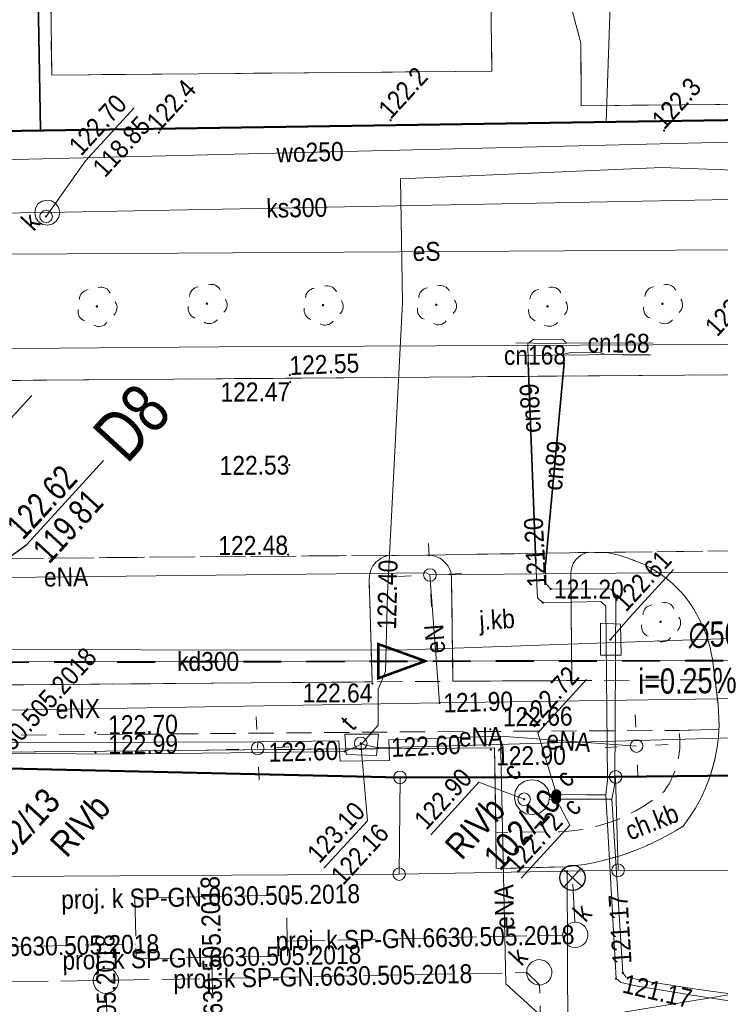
# Model space of a CAD drawing. Header units: metres. Extents: x 0 to 6446955, y 0 to 5658558.
# Tile 8 of 188: x 6441598 to 6441626, y 5653982 to 5654021. Entities that reach past the tile are written whole.
import ezdxf
from ezdxf.enums import TextEntityAlignment as Align

# ---------------------------------------------------------------- set-up
doc = ezdxf.new("R2010")
doc.units = ezdxf.units.M
doc.header["$MEASUREMENT"] = 0
for name, pattern in [('1.0_0.5', [1.5, 1, -0.5]), ('1.5_0.5', [2, 1.5, -0.5]), ('1.5_1.0', [2.5, 1.5, -1]), ('219-500', [0]), ('PRZER3-1', [4, 3, -1])]:
    doc.linetypes.add(name, pattern=pattern)
doc.layers.get('0').update_dxf_attribs({"color": 2, "linetype": 'CONTINUOUS', "lineweight": 5})
for name, color, linetype, lineweight in [('!kanalizacja deszczowa', 24, '1.5_1.0', 40), ('!opisy', 24, 'CONTINUOUS', 18), ('z - kartowanie', 1, 'CONTINUOUS', 5), ('z - MPZT', 121, 'PRZER3-1', 18)]:
    doc.layers.add(name, color=color, linetype=linetype, lineweight=lineweight)
for name, color, linetype in [('202-punkt graniczny', 7, 'CONTINUOUS'), ('203-punkt graniczny', 7, 'CONTINUOUS'), ('209-oznaczenie konturu klasyfikacyjnego', 7, 'CONTINUOUS'), ('211-numer działki ewidencyjnej', 7, 'CONTINUOUS'), ('217-kontur klasyfikacyjny', 7, 'CONTINUOUS'), ('218-kontur użytku gruntowego', 7, 'CONTINUOUS'), ('219-działka ewidencyjna', 7, 'CONTINUOUS'), ('chodnik', 7, 'CONTINUOUS'), ('chodnik-Atr17', 7, 'CONTINUOUS'), ('ciepłownicze urządzenie techniczne', 7, 'CONTINUOUS'), ('ciepłownicze urządzenie techniczne-Atr17', 7, 'CONTINUOUS'), ('drzewo liściaste', 7, 'CONTINUOUS'), ('jezdnia', 7, 'CONTINUOUS'), ('jezdnia-Atr17', 7, 'CONTINUOUS'), ('komora podziemna', 7, 'CONTINUOUS'), ('krawężnik', 7, 'CONTINUOUS'), ('latarnia', 7, 'CONTINUOUS'), ('Liczby', 24, 'CONTINUOUS'), ('Linie_odn', 24, 'CONTINUOUS'), ('obszar utwardzony', 7, 'CONTINUOUS'), ('obudowa ochronna przewodu', 7, 'CONTINUOUS'), ('ogrodzenie trwałe', 7, 'CONTINUOUS'), ('Opis_PZ', 24, 'CONTINUOUS'), ('pikieta naturalna', 7, 'CONTINUOUS'), ('pikieta naturalna-Atr2', 7, 'CONTINUOUS'), ('pikieta sztuczna', 7, 'CONTINUOUS'), ('pikieta sztuczna-Atr2', 7, 'CONTINUOUS'), ('przewód ciepłowniczy', 7, 'CONTINUOUS'), ('przewód ciepłowniczy-Atr1', 7, 'CONTINUOUS'), ('przewód elektroenergetyczny podziemny', 7, 'CONTINUOUS'), ('przewód elektroenergetyczny podziemny-Atr1', 7, 'CONTINUOUS'), ('przewód kanalizacyjny', 7, 'CONTINUOUS'), ('przewód kanalizacyjny - ob. projektowany', 7, 'CONTINUOUS'), ('przewód kanalizacyjny - ob. projektowany-Atr1', 7, 'CONTINUOUS'), ('przewód kanalizacyjny-Atr1', 7, 'CONTINUOUS'), ('przewód telekomunikacyjny podziemny', 7, 'CONTINUOUS'), ('przewód wodociągowy', 7, 'CONTINUOUS'), ('przewód wodociągowy-Atr1', 7, 'CONTINUOUS'), ('rzedna', 7, 'CONTINUOUS'), ('rzedna-Atr2', 7, 'CONTINUOUS'), ('rzedna-Atr3', 7, 'CONTINUOUS'), ('studnia kanalizacyjna - ob. projektowany', 7, 'CONTINUOUS'), ('studnia kanalizacyjna - ob. projektowany-Atr17', 7, 'CONTINUOUS'), ('Teksty', 24, 'CONTINUOUS'), ('wylot kanału - ob. projektowany', 7, 'CONTINUOUS'), ('Wymiary', 7, 'CONTINUOUS'), ('właz do komory lub kanału - okrągły', 7, 'CONTINUOUS'), ('właz do komory lub kanału - okrągły-Atr17', 7, 'CONTINUOUS')]:
    doc.layers.add(name, color=color, linetype=linetype)
doc.styles.add('MapaZas', font='geodezja.shx', dxfattribs={"width": 0.9})
doc.styles.get("Standard").update_dxf_attribs({"font": 'Working1250', "width": 0.75})
doc.linetypes.add('902-500', pattern='A,3.75,0,[1,ksztalty.shx,S=0.5,R=0,X=0,Y=0],3.75', length=7.5)

# ---------------------------------------------------------------- blocks, each defined once
blk = doc.blocks.new('202')
at = {"color": 0, "linetype": 'Continuous', "lineweight": 0}
blk.add_circle((0, 0), 0.25, dxfattribs=at)
blk = doc.blocks.new('203')
at = {"linetype": 'Continuous', "lineweight": 0}
h = blk.add_hatch(color=0, dxfattribs=at)
edge = h.paths.add_edge_path()
edge.add_arc((0, 0), 0.045, 0, 360)
blk = doc.blocks.new('OP021')
at = {"linetype": 'Continuous', "lineweight": 13}
h = blk.add_hatch(color=0, dxfattribs=at)
edge = h.paths.add_edge_path()
edge.add_arc((0, 0), 0.05, 0, 360)
at = {"color": 0, "linetype": 'Continuous', "lineweight": 13}
for centre, start, end in [((0, 0.4), 49.272, 130.728), ((-0.38, 0.124), 121.308, 202.548), ((0.38, 0.124), 337.452, 58.692), ((-0.235, -0.324), 193.221, 274.871), ((0.235, -0.324), 265.129, 346.779)]:
    blk.add_arc(centre, 0.4, start, end, dxfattribs=at)
blk = doc.blocks.new('PW01')
at = {"linetype": 'Continuous', "lineweight": 13}
h = blk.add_hatch(color=0, dxfattribs=at)
edge = h.paths.add_edge_path()
edge.add_arc((0, 0), 0.045, 0, 360)
blk = doc.blocks.new('US22')
at = {"color": 0, "linetype": 'Continuous', "lineweight": 13}
blk.add_circle((0, 0), 0.25, dxfattribs=at)
blk = doc.blocks.new('SM01')
at = {"color": 0, "linetype": 'Continuous', "lineweight": 13}
for p, q in [((-0.53, 0.531), (-0.883, 0.884)), ((0.531, 0.531), (0.884, 0.884)), ((-0.53, -0.53), (-0.883, -0.883)), ((0.531, -0.53), (0.884, -0.883))]:
    blk.add_line(p, q, dxfattribs=at)
blk.add_circle((0, 0), 0.25, dxfattribs=at)
blk = doc.blocks.new('US25')
at = {"linetype": 'Continuous', "lineweight": 0}
h = blk.add_hatch(color=0, dxfattribs=at)
edge = h.paths.add_edge_path()
edge.add_arc((0, 0), 0.2, 0, 360)
blk = doc.blocks.new('SUKE')
at = {"color": 0, "linetype": 'Continuous'}
for p, q in [((0, 0.5), (0, -0.5)), ((-0.5, 0), (0.5, 0))]:
    blk.add_line(p, q, dxfattribs=at)
blk.add_circle((-0.001, -0.001), 0.5, dxfattribs=at)

msp = doc.modelspace()

# ---------------------------------------------------------------- linework, layer by layer
at = {"layer": '!kanalizacja deszczowa', "linetype": 'ByBlock'}
msp.add_lwpolyline([(6441613.891, 5653995.788, 0.1, 0.1, 0), (6441612.029, 5653996.461, 0.1, 0.1, 0), (6441612.031, 5653995.107, 0.1, 0.1, 0)], format="xyseb", close=True, dxfattribs=at)
at = {"layer": '!kanalizacja deszczowa'}
msp.add_lwpolyline([(6441527.254, 5653995.031), (6441540.913, 5653995.167), (6441591.686, 5653995.74), (6441636.096, 5653995.835), (6441645.348, 5653991.087), (6441715.14, 5653992.167), (6441784.831, 5653993.245), (6441843.919, 5653994.159), (6441848.538, 5653977.316)], dxfattribs=at)
at = {"layer": '!opisy', "color": 24}
msp.add_lwpolyline([(6441598.304, 5654006.307), (6441593.037, 5654000.555), (6441592.049, 5653996.218)], dxfattribs=at)
at = {"layer": '217-kontur klasyfikacyjny', "color": 0, "linetype": 'Continuous', "lineweight": 13}
msp.add_lwpolyline([(6441621.058, 5654017.129), (6441621.834, 5654039.934)], dxfattribs=at)
at = {"layer": '217-kontur klasyfikacyjny', "color": 0, "linetype": 'Continuous', "lineweight": 13, "flags": 128}
for points in [[(6441575.995, 5654016.453), (6441621.058, 5654017.129)], [(6441612.894, 5653991.182), (6441581.833, 5653991.895)], [(6441621.429, 5653991.204), (6441612.894, 5653991.182)], [(6441636.024, 5653991.359), (6441621.429, 5653991.204)], [(6441581.843, 5653987.167), (6441612.857, 5653987.351)], [(6441612.857, 5653987.351), (6441619.512, 5653987.468)], [(6441619.512, 5653987.468), (6441621.528, 5653987.507)], [(6441621.528, 5653987.507), (6441636.081, 5653987.497)]]:
    msp.add_lwpolyline(points, dxfattribs=at)
at = {"layer": '218-kontur użytku gruntowego', "color": 0, "linetype": 'Continuous', "lineweight": 13}
for points in [[(6441621.834, 5654039.934), (6441621.058, 5654017.129)], [(6441621.058, 5654017.129), (6441621.834, 5654039.934)]]:
    msp.add_lwpolyline(points, dxfattribs=at)
at = {"layer": '218-kontur użytku gruntowego', "color": 0, "linetype": 'Continuous', "lineweight": 13, "flags": 128}
for points in [[(6441621.058, 5654017.129), (6441635.452, 5654017.345)], [(6441635.452, 5654017.345), (6441621.058, 5654017.129)], [(6441575.995, 5654016.453), (6441621.058, 5654017.129)], [(6441621.058, 5654017.129), (6441575.995, 5654016.453)], [(6441612.894, 5653991.182), (6441581.833, 5653991.895)], [(6441581.833, 5653991.895), (6441612.894, 5653991.182)], [(6441621.429, 5653991.204), (6441612.894, 5653991.182)], [(6441612.894, 5653991.182), (6441621.429, 5653991.204)], [(6441636.024, 5653991.359), (6441621.429, 5653991.204)], [(6441621.429, 5653991.204), (6441636.024, 5653991.359)], [(6441612.857, 5653987.351), (6441581.843, 5653987.167)], [(6441581.843, 5653987.167), (6441612.857, 5653987.351)], [(6441619.512, 5653987.468), (6441612.857, 5653987.351)], [(6441612.857, 5653987.351), (6441619.512, 5653987.468)], [(6441621.528, 5653987.507), (6441619.512, 5653987.468)], [(6441619.512, 5653987.468), (6441621.528, 5653987.507)], [(6441636.081, 5653987.497), (6441621.528, 5653987.507)], [(6441621.528, 5653987.507), (6441636.081, 5653987.497)]]:
    msp.add_lwpolyline(points, dxfattribs=at)
at = {"layer": '219-działka ewidencyjna', "color": 0, "linetype": '219-500', "lineweight": 13}
for points in [[(6441726.095, 5654018.726), (6441510.643, 5654015.453)], [(6441619.512, 5653987.468), (6441619.732, 5653931.905)]]:
    msp.add_lwpolyline(points, dxfattribs=at)
at = {"layer": '219-działka ewidencyjna', "color": 0, "linetype": '219-500', "lineweight": 13, "flags": 128}
for points in [[(6441612.778, 5653996.224), (6441662.113, 5653997.951)], [(6441551.869, 5653996.294), (6441612.778, 5653996.224)], [(6441612.894, 5653991.182), (6441581.833, 5653991.895)], [(6441612.894, 5653991.182), (6441612.857, 5653987.351)], [(6441621.429, 5653991.204), (6441612.894, 5653991.182)], [(6441636.024, 5653991.359), (6441621.429, 5653991.204)], [(6441621.528, 5653987.507), (6441621.429, 5653991.204)], [(6441612.857, 5653987.351), (6441581.843, 5653987.167)], [(6441612.857, 5653987.351), (6441619.512, 5653987.468)], [(6441621.528, 5653987.507), (6441619.512, 5653987.468)], [(6441636.081, 5653987.497), (6441621.528, 5653987.507)]]:
    msp.add_lwpolyline(points, dxfattribs=at)
at = {"layer": 'chodnik', "color": 0, "linetype": '1.0_0.5', "lineweight": 13, "flags": 128}
for points in [[(6441573.493, 5653994.663), (6441573.182, 5653994.663), (6441573.178, 5653994.585), (6441573.17, 5653994.295), (6441573.168, 5653994.026), (6441573.158, 5653993.749), (6441573.164, 5653993.474), (6441573.175, 5653993.205), (6441573.195, 5653992.93), (6441573.214, 5653992.655), (6441577.712, 5653992.577), (6441579.568, 5653992.694), (6441613.586, 5653992.989), (6441623.938, 5653993.042), (6441625.522, 5653993.083), (6441625.53, 5653993.225), (6441625.492, 5653994.087), (6441625.372, 5653995.051), (6441619.697, 5653995.014), (6441614.984, 5653994.99), (6441611.786, 5653994.963), (6441586.279, 5653994.752), (6441584.326, 5653994.737)], [(6441616.692, 5653988.993), (6441616.705, 5653987.571), (6441619.498, 5653987.644), (6441619.85, 5653987.688), (6441620.194, 5653987.738), (6441620.538, 5653987.803), (6441620.882, 5653987.882), (6441621.224, 5653987.975), (6441621.567, 5653988.068), (6441621.881, 5653988.174), (6441622.229, 5653988.302), (6441622.556, 5653988.437), (6441622.875, 5653988.578), (6441623.194, 5653988.734), (6441623.505, 5653988.896), (6441623.802, 5653989.072), (6441624.105, 5653989.255), (6441624.359, 5653989.606), (6441624.591, 5653989.963), (6441624.801, 5653990.341), (6441624.982, 5653990.731), (6441625.141, 5653991.127), (6441625.272, 5653991.536), (6441625.381, 5653991.952), (6441625.454, 5653992.373), (6441625.506, 5653992.799), (6441625.522, 5653993.083), (6441623.938, 5653993.042), (6441623.961, 5653992.859), (6441623.975, 5653992.683), (6441623.977, 5653992.491), (6441623.97, 5653992.321), (6441623.95, 5653992.136), (6441623.922, 5653991.958), (6441623.888, 5653991.773), (6441623.839, 5653991.601), (6441623.776, 5653991.428), (6441623.713, 5653991.255), (6441623.635, 5653991.096), (6441623.55, 5653990.93), (6441623.451, 5653990.777), (6441623.351, 5653990.624), (6441623.085, 5653990.407), (6441622.796, 5653990.21), (6441622.5, 5653990.02), (6441622.204, 5653989.844), (6441621.899, 5653989.689), (6441621.58, 5653989.548), (6441621.252, 5653989.427), (6441620.924, 5653989.321), (6441620.596, 5653989.228), (6441620.252, 5653989.149), (6441619.915, 5653989.092), (6441619.57, 5653989.056), (6441619.224, 5653989.033)]]:
    msp.add_lwpolyline(points, close=True, dxfattribs=at)
at = {"layer": 'jezdnia', "color": 0, "linetype": '1.5_0.5', "lineweight": 13}
for points in [[(6441755.001, 5654008.123), (6441743.582, 5654008.03), (6441730.189, 5654007.886), (6441721.339, 5654007.787), (6441700.885, 5654007.926), (6441674.135, 5654007.512), (6441673.526, 5654007.513), (6441638.601, 5654007.249), (6441636.415, 5654007.231), (6441625.852, 5654007.126), (6441592.13, 5654006.858), (6441591.57, 5654006.883), (6441541.358, 5654006.419), (6441540.75, 5654006.421), (6441510.65, 5654006.179)], [(6441510.654, 5653999.274), (6441527.51, 5653999.277), (6441554.892, 5653999.655), (6441558.451, 5653999.691), (6441559.42, 5653999.698), (6441563.868, 5653999.639), (6441576.476, 5653999.579), (6441585.273, 5653999.754), (6441612.471, 5653999.976), (6441612.591, 5653999.974), (6441612.698, 5653999.971), (6441613.929, 5653999.983), (6441620.358, 5654000.089), (6441620.457, 5654000.094), (6441620.591, 5654000.093), (6441620.712, 5654000.091), (6441621.08, 5654000.093), (6441634.882, 5654000.255), (6441635.094, 5654000.264), (6441635.32, 5654000.26), (6441636.639, 5654000.219), (6441743.403, 5654000.994), (6441766.681, 5654001.184)], [(6441634.882, 5654000.255), (6441621.08, 5654000.093), (6441621.316, 5654000.04), (6441621.437, 5654000.01), (6441621.559, 5653999.98), (6441621.674, 5653999.942), (6441621.796, 5653999.898), (6441621.918, 5653999.868), (6441622.026, 5653999.823), (6441622.199, 5653999.76), (6441622.379, 5653999.69), (6441622.494, 5653999.639), (6441622.602, 5653999.594), (6441622.791, 5653999.489), (6441622.987, 5653999.377), (6441623.176, 5653999.258), (6441623.345, 5653999.131), (6441623.513, 5653999.004), (6441623.689, 5653998.856), (6441623.845, 5653998.7), (6441624, 5653998.544), (6441624.149, 5653998.381), (6441624.277, 5653998.21), (6441624.412, 5653998.031), (6441624.527, 5653997.845), (6441624.642, 5653997.645), (6441624.757, 5653997.431), (6441624.859, 5653997.216), (6441624.946, 5653997), (6441625.033, 5653996.785), (6441625.132, 5653996.464), (6441625.174, 5653996.331), (6441625.219, 5653996.099), (6441625.265, 5653995.868), (6441625.296, 5653995.636), (6441625.492, 5653994.087), (6441625.53, 5653993.225), (6441625.506, 5653992.799), (6441625.454, 5653992.373), (6441625.381, 5653991.952), (6441625.223, 5653991.364), (6441625.141, 5653991.127), (6441624.982, 5653990.731), (6441624.801, 5653990.341), (6441624.591, 5653989.963), (6441624.359, 5653989.606), (6441624.105, 5653989.255), (6441623.802, 5653989.072), (6441623.505, 5653988.896), (6441623.194, 5653988.734), (6441622.875, 5653988.578), (6441622.556, 5653988.437), (6441622.229, 5653988.302), (6441621.881, 5653988.174), (6441621.567, 5653988.068), (6441621.224, 5653987.975), (6441620.882, 5653987.882), (6441620.538, 5653987.803), (6441620.194, 5653987.738), (6441619.85, 5653987.688), (6441619.498, 5653987.644), (6441616.705, 5653987.571), (6441616.692, 5653988.993), (6441616.636, 5653992.352), (6441611.994, 5653992.318), (6441610.728, 5653992.311), (6441599.896, 5653992.209), (6441579.576, 5653992.022)]]:
    msp.add_lwpolyline(points, dxfattribs=at)
at = {"layer": 'jezdnia', "color": 0, "linetype": '1.5_0.5', "lineweight": 13, "flags": 128}
for points in [[(6441612.471, 5653999.976), (6441585.273, 5653999.754), (6441585.494, 5653999.729), (6441585.709, 5653999.653), (6441585.899, 5653999.534), (6441586.054, 5653999.378), (6441586.176, 5653999.185), (6441586.256, 5653998.977), (6441586.266, 5653998.75), (6441586.279, 5653994.752), (6441611.786, 5653994.963), (6441611.664, 5653999.02), (6441611.68, 5653999.141), (6441611.696, 5653999.248), (6441611.727, 5653999.355), (6441611.765, 5653999.456), (6441611.817, 5653999.558), (6441611.891, 5653999.653), (6441611.951, 5653999.719), (6441612.061, 5653999.795), (6441612.15, 5653999.862), (6441612.254, 5653999.917), (6441612.366, 5653999.95)], [(6441620.358, 5654000.089), (6441613.929, 5653999.983), (6441614.035, 5653999.981), (6441614.156, 5653999.965), (6441614.27, 5653999.942), (6441614.371, 5653999.904), (6441614.479, 5653999.859), (6441614.574, 5653999.785), (6441614.656, 5653999.711), (6441614.73, 5653999.629), (6441614.798, 5653999.54), (6441614.852, 5653999.436), (6441614.899, 5653999.325), (6441614.911, 5653999.22), (6441614.93, 5653999.107), (6441614.935, 5653998.994), (6441614.984, 5653994.99), (6441619.697, 5653995.014), (6441619.661, 5653999.209), (6441619.656, 5653999.322), (6441619.679, 5653999.423), (6441619.71, 5653999.544), (6441619.754, 5653999.652), (6441619.814, 5653999.747), (6441619.881, 5653999.835), (6441619.949, 5653999.895), (6441620.058, 5653999.984), (6441620.162, 5654000.038), (6441620.26, 5654000.071)]]:
    msp.add_lwpolyline(points, close=True, dxfattribs=at)
at = {"layer": 'komora podziemna', "color": 0, "linetype": 'Continuous', "lineweight": 13, "flags": 128}
for points in [[(6441599.084, 5654014.009), (6441599.251, 5654013.91), (6441599.365, 5654013.752), (6441599.408, 5654013.563), (6441599.375, 5654013.363), (6441599.268, 5654013.203), (6441599.111, 5654013.09), (6441598.928, 5654013.054), (6441598.736, 5654013.081), (6441598.569, 5654013.179), (6441598.462, 5654013.345), (6441598.419, 5654013.534), (6441598.446, 5654013.726), (6441598.544, 5654013.893), (6441598.71, 5654013.999), (6441598.899, 5654014.043)], [(6441621.63, 5653997.244), (6441621.655, 5653996.027), (6441620.827, 5653996.026), (6441620.828, 5653997.286)], [(6441610.759, 5653992.093), (6441610.709, 5653992.898), (6441612.033, 5653992.893), (6441611.964, 5653992.047)], [(6441617.6, 5653990.873), (6441617.819, 5653991.038), (6441618.086, 5653991.092), (6441618.356, 5653991.062), (6441618.589, 5653990.916), (6441618.754, 5653990.697), (6441618.809, 5653990.431), (6441618.778, 5653990.16), (6441618.633, 5653989.927), (6441618.413, 5653989.762), (6441618.147, 5653989.708), (6441617.877, 5653989.738), (6441617.644, 5653989.884), (6441617.478, 5653990.103), (6441617.424, 5653990.37), (6441617.455, 5653990.64)]]:
    msp.add_lwpolyline(points, close=True, dxfattribs=at)
at = {"layer": 'krawężnik', "color": 0, "linetype": 'Continuous', "lineweight": 13}
msp.add_lwpolyline([(6441620.78, 5654039.934), (6441621.225, 5654030.534), (6441598.953, 5654030.318), (6441599.091, 5654018.992), (6441616.532, 5654019.145), (6441616.459, 5654024.16), (6441617.95, 5654023.581), (6441619.13, 5654022.664), (6441619.742, 5654021.452), (6441620.05, 5654020.248), (6441620.067, 5654017.779), (6441628.062, 5654017.848), (6441628.044, 5654020.345), (6441628.447, 5654021.807), (6441629.412, 5654023.039), (6441631.512, 5654024.044), (6441631.6, 5654019.327), (6441641.579, 5654019.328), (6441641.535, 5654024.358), (6441642.546, 5654024.382)], dxfattribs=at)
at = {"layer": 'krawężnik', "color": 0, "linetype": 'Continuous', "lineweight": 13, "flags": 128}
for points in [[(6441591.57, 5654006.883), (6441592.13, 5654006.858), (6441625.852, 5654007.126), (6441636.415, 5654007.231), (6441638.601, 5654007.249), (6441673.526, 5654007.513), (6441674.135, 5654007.512), (6441700.885, 5654007.926), (6441721.339, 5654007.787), (6441730.189, 5654007.886)], [(6441579.576, 5653992.022), (6441599.896, 5653992.209), (6441610.728, 5653992.311), (6441611.994, 5653992.318), (6441616.636, 5653992.352), (6441616.692, 5653988.993), (6441616.705, 5653987.571), (6441619.498, 5653987.644), (6441619.85, 5653987.688), (6441620.194, 5653987.738), (6441620.538, 5653987.803), (6441620.882, 5653987.882), (6441621.224, 5653987.975), (6441621.567, 5653988.068), (6441621.895, 5653988.174), (6441622.229, 5653988.302), (6441622.556, 5653988.437), (6441622.875, 5653988.578), (6441623.194, 5653988.734), (6441623.505, 5653988.896), (6441623.802, 5653989.072), (6441624.105, 5653989.255), (6441624.359, 5653989.606), (6441624.591, 5653989.963), (6441624.801, 5653990.341), (6441624.982, 5653990.731), (6441625.141, 5653991.127), (6441625.272, 5653991.536), (6441625.381, 5653991.952), (6441625.454, 5653992.373), (6441625.506, 5653992.799), (6441625.53, 5653993.225), (6441625.492, 5653994.087), (6441625.296, 5653995.636), (6441625.265, 5653995.868), (6441625.219, 5653996.099), (6441625.174, 5653996.331), (6441625.107, 5653996.554), (6441625.033, 5653996.785), (6441624.946, 5653997), (6441624.859, 5653997.216), (6441624.757, 5653997.431), (6441624.642, 5653997.645), (6441624.527, 5653997.845), (6441624.412, 5653998.031), (6441624.277, 5653998.21), (6441624.149, 5653998.381), (6441624, 5653998.544), (6441623.845, 5653998.7), (6441623.689, 5653998.856), (6441623.52, 5653998.997), (6441623.345, 5653999.131), (6441623.176, 5653999.258), (6441622.987, 5653999.377), (6441622.791, 5653999.489), (6441622.602, 5653999.594), (6441622.494, 5653999.639), (6441622.379, 5653999.69), (6441622.256, 5653999.734), (6441622.148, 5653999.779), (6441622.026, 5653999.823), (6441621.918, 5653999.868), (6441621.796, 5653999.898), (6441621.674, 5653999.942), (6441621.559, 5653999.98), (6441621.437, 5654000.01), (6441621.316, 5654000.04), (6441621.201, 5654000.063), (6441621.08, 5654000.093)], [(6441586.279, 5653994.752), (6441611.786, 5653994.963), (6441611.664, 5653999.02), (6441611.68, 5653999.141), (6441611.696, 5653999.248), (6441611.727, 5653999.355), (6441611.765, 5653999.456), (6441611.817, 5653999.558), (6441611.891, 5653999.653), (6441611.951, 5653999.719), (6441612.061, 5653999.795), (6441612.15, 5653999.862), (6441612.254, 5653999.917), (6441612.366, 5653999.95), (6441612.471, 5653999.976), (6441612.591, 5653999.974), (6441612.698, 5653999.971), (6441613.929, 5653999.983), (6441614.035, 5653999.981), (6441614.156, 5653999.965), (6441614.27, 5653999.942), (6441614.371, 5653999.904), (6441614.479, 5653999.859), (6441614.574, 5653999.785), (6441614.656, 5653999.711), (6441614.73, 5653999.629), (6441614.798, 5653999.54), (6441614.852, 5653999.436), (6441614.899, 5653999.325), (6441614.911, 5653999.22), (6441614.93, 5653999.107), (6441614.935, 5653998.994), (6441614.984, 5653994.99), (6441619.697, 5653995.014), (6441619.661, 5653999.209), (6441619.656, 5653999.322), (6441619.679, 5653999.423), (6441619.71, 5653999.544), (6441619.754, 5653999.652), (6441619.814, 5653999.747), (6441619.881, 5653999.835), (6441619.949, 5653999.895), (6441620.058, 5653999.984), (6441620.162, 5654000.038), (6441620.26, 5654000.071), (6441620.358, 5654000.089), (6441620.457, 5654000.094), (6441620.591, 5654000.093), (6441620.712, 5654000.091)]]:
    msp.add_lwpolyline(points, dxfattribs=at)
at = {"layer": 'Linie_odn'}
msp.add_lwpolyline([(6441591.669, 5653995.745), (6441598.107, 5654000.409), (6441601.146, 5654003.728)], dxfattribs=at)
at = {"layer": 'obszar utwardzony', "color": 0, "linetype": '1.5_0.5', "lineweight": 13}
msp.add_lwpolyline([(6441620.78, 5654039.934), (6441621.225, 5654030.534), (6441598.953, 5654030.318), (6441599.091, 5654018.992), (6441616.532, 5654019.145), (6441616.459, 5654024.16), (6441617.95, 5654023.581), (6441619.13, 5654022.664), (6441619.742, 5654021.452), (6441620.05, 5654020.248), (6441620.067, 5654017.779), (6441628.062, 5654017.848), (6441628.044, 5654020.345), (6441628.447, 5654021.807), (6441629.412, 5654023.039), (6441631.512, 5654024.044), (6441631.6, 5654019.327), (6441641.579, 5654019.328), (6441641.535, 5654024.358), (6441642.546, 5654024.382), (6441640.625, 5654039.934)], dxfattribs=at)
at = {"layer": 'obudowa ochronna przewodu', "color": 0, "linetype": 'Continuous', "lineweight": 35, "flags": 128}
for points in [[(6441617.973, 5654007.629), (6441618.268, 5653999.658)], [(6441619.397, 5654007.599), (6441618.652, 5653999.604)]]:
    msp.add_lwpolyline(points, dxfattribs=at)
at = {"layer": 'ogrodzenie trwałe', "color": 0, "linetype": '902-500', "lineweight": 35}
msp.add_lwpolyline([(6441598.235, 5654039.934), (6441598.642, 5654016.814)], dxfattribs=at)
at = {"layer": 'przewód ciepłowniczy', "color": 0, "linetype": 'Continuous', "lineweight": 13}
for p, q in [((6441621.448, 5653983.214), (6441621.043, 5653990.487)), ((6441621.284, 5653990.32), (6441621.714, 5653983.445)), ((6441621.714, 5653983.445), (6441621.841, 5653983.288)), ((6441621.639, 5653983.067), (6441621.448, 5653983.214)), ((6441622.297, 5653982.912), (6441621.639, 5653983.067)), ((6441621.841, 5653983.288), (6441622.606, 5653983.117)), ((6441622.606, 5653983.117), (6441624.63, 5653982.795)), ((6441624.464, 5653982.554), (6441622.297, 5653982.912)), ((6441624.63, 5653982.795), (6441633.894, 5653981.54)), ((6441633.541, 5653981.199), (6441624.464, 5653982.554))]:
    msp.add_line(p, q, dxfattribs=at)
at = {"layer": 'przewód ciepłowniczy', "color": 0, "linetype": 'Continuous', "lineweight": 13, "flags": 128}
for points in [[(6441752.762, 5654008.994), (6441747.95, 5654008.966), (6441747.838, 5654012.472), (6441743.854, 5654012.445), (6441743.904, 5654008.915), (6441701.875, 5654008.755), (6441667.004, 5654008.55), (6441666.862, 5654012.083), (6441662.945, 5654011.995), (6441663, 5654008.501), (6441605.73, 5654008.236), (6441570.962, 5654007.936), (6441570.835, 5654007.93), (6441564.411, 5654007.874)], [(6441617.473, 5654008.385), (6441618.868, 5654008.369), (6441619.483, 5654008.375)], [(6441619.483, 5654008.375), (6441619.343, 5654008.517), (6441618.188, 5654008.53), (6441617.948, 5654008.357), (6441617.973, 5654007.629), (6441618.268, 5653999.658), (6441618.342, 5653998.288), (6441618.549, 5653998.099), (6441620.847, 5653998.15), (6441621.039, 5653997.961), (6441621.109, 5653991.077), (6441621.043, 5653990.487)], [(6441619.483, 5654008.375), (6441620.19, 5654008.392), (6441622.909, 5654008.37)], [(6441617.523, 5654007.892), (6441620.353, 5654007.917), (6441620.996, 5654007.939)], [(6441620.996, 5654007.939), (6441620.817, 5654007.994), (6441619.662, 5654008.007), (6441619.368, 5654007.938), (6441619.397, 5654007.599), (6441618.652, 5653999.604), (6441618.671, 5653998.854), (6441618.857, 5653998.643), (6441621.25, 5653998.635), (6441621.444, 5653998.403), (6441621.405, 5653990.941), (6441621.284, 5653990.32)], [(6441620.996, 5654007.939), (6441621.683, 5654007.919), (6441622.816, 5654007.913)], [(6441618.806, 5653990.501), (6441619.088, 5653990.514), (6441620.278, 5653990.495), (6441621.043, 5653990.487)], [(6441618.807, 5653990.31), (6441619.075, 5653990.322), (6441620.526, 5653990.322), (6441621.284, 5653990.32)]]:
    msp.add_lwpolyline(points, dxfattribs=at)
at = {"layer": 'przewód elektroenergetyczny podziemny', "color": 0, "linetype": 'Continuous', "lineweight": 13, "flags": 128}
for points in [[(6441515.951, 5654010.715), (6441542.843, 5654011.121), (6441551.61, 5654011.337), (6441595.313, 5654011.889), (6441632.576, 5654012.115), (6441638.626, 5654012.134), (6441639.715, 5654012.168), (6441661.248, 5654012.288), (6441668.698, 5654012.192), (6441720.963, 5654012.795)], [(6441614.077, 5653999.197), (6441643.608, 5653999.464), (6441643.757, 5653999.45)], [(6441585.393, 5653998.967), (6441613.932, 5653999.276), (6441614.077, 5653999.197)], [(6441614.455, 5653994.132), (6441614.077, 5653999.197)], [(6441643.916, 5653994.559), (6441614.455, 5653994.132)], [(6441614.455, 5653994.132), (6441585.797, 5653993.648)], [(6441616.87, 5653992.815), (6441612.453, 5653992.67), (6441612.475, 5653991.85), (6441610.523, 5653991.821), (6441610.473, 5653992.626), (6441607.254, 5653992.59)], [(6441620.084, 5653980.288), (6441617.083, 5653983.008), (6441616.87, 5653992.815)], [(6441616.87, 5653992.815), (6441622.26, 5653992.423)], [(6441607.254, 5653992.59), (6441586.653, 5653992.525)], [(6441607.254, 5653992.59), (6441607.251, 5653992.335)], [(6441577.485, 5653980.379), (6441615.984, 5653981.289), (6441620.082, 5653981.604), (6441631.494, 5653983.494), (6441631.523, 5653986.68)]]:
    msp.add_lwpolyline(points, dxfattribs=at)
at = {"layer": 'przewód kanalizacyjny', "color": 0, "linetype": 'Continuous', "lineweight": 13, "flags": 128}
for points in [[(6441629.422, 5654014.135), (6441598.906, 5654013.548)], [(6441598.906, 5654013.548), (6441569.202, 5654013.181)], [(6441636.096, 5653995.835), (6441591.686, 5653995.74)]]:
    msp.add_lwpolyline(points, dxfattribs=at)
at = {"layer": 'przewód kanalizacyjny - ob. projektowany', "color": 0, "linetype": '1.5_0.5', "lineweight": 13, "flags": 128}
for points in [[(6441619.733, 5653986.954), (6441619.814, 5653985.443)], [(6441602.388, 5653986.402), (6441608.385, 5653986.525)], [(6441608.434, 5653984.12), (6441608.423, 5653984.7), (6441608.385, 5653986.525)], [(6441602.388, 5653986.402), (6441602.426, 5653984.577), (6441602.438, 5653983.998)], [(6441608.423, 5653984.7), (6441619.341, 5653984.94)], [(6441592.42, 5653984.37), (6441602.426, 5653984.577)], [(6441602.438, 5653983.998), (6441605.436, 5653984.059), (6441608.434, 5653984.12)], [(6441605.555, 5653978.635), (6441605.436, 5653984.059)], [(6441539.471, 5653982.576), (6441545.22, 5653982.709), (6441545.722, 5653982.724), (6441549.887, 5653982.801), (6441550.396, 5653982.809), (6441560.976, 5653983.006), (6441561.973, 5653983.029), (6441569.328, 5653983.169), (6441570.334, 5653983.157), (6441578.838, 5653982.746), (6441579.816, 5653982.732), (6441590.818, 5653982.976), (6441591.815, 5653982.999), (6441600.741, 5653983.137), (6441601.746, 5653983.153), (6441617.913, 5653983.455), (6441618.422, 5653982.975), (6441618.676, 5653969.672), (6441618.684, 5653968.675), (6441618.755, 5653959.823), (6441618.764, 5653958.826), (6441618.807, 5653951.75), (6441618.814, 5653951.255), (6441618.863, 5653944.377), (6441618.864, 5653943.874), (6441618.936, 5653934.032), (6441618.435, 5653933.515), (6441614.086, 5653933.429)], [(6441601.363, 5653977.863), (6441601.252, 5653982.643)]]:
    msp.add_lwpolyline(points, dxfattribs=at)
at = {"layer": 'przewód telekomunikacyjny podziemny', "color": 0, "linetype": 'Continuous', "lineweight": 13, "flags": 128}
for points in [[(6441611.377, 5653992.517), (6441611.707, 5653992.892), (6441612.024, 5653993.253), (6441612.026, 5653994.662), (6441612.319, 5653995.382), (6441612.39, 5653998.45), (6441612.986, 5654009.985), (6441612.904, 5654014.887), (6441623.268, 5654015.336), (6441630.081, 5654015.077), (6441632.356, 5654014.215), (6441634.496, 5654013.99), (6441637.939, 5654014.404), (6441640.191, 5654015.176), (6441660.83, 5654015.816), (6441661.183, 5654024.049), (6441660.964, 5654028.208), (6441660.855, 5654030.206), (6441659.975, 5654031.066), (6441660.387, 5654031.665), (6441664.848, 5654031.946), (6441664.824, 5654032.335)], [(6441611.371, 5653992.495), (6441612.021, 5653992.347), (6441635.901, 5653993.031), (6441674.7, 5653994.521), (6441706.898, 5653994.502), (6441727.013, 5653994.836), (6441727.631, 5653994.785)], [(6441611.371, 5653992.495), (6441610.704, 5653992.211), (6441601.663, 5653992.096), (6441582.425, 5653992.261), (6441554.965, 5653992.375), (6441554.314, 5653992.211)]]:
    msp.add_lwpolyline(points, dxfattribs=at)
at = {"layer": 'przewód wodociągowy', "color": 0, "linetype": 'Continuous', "lineweight": 13, "flags": 128}
msp.add_lwpolyline([(6441584.028, 5654015.32), (6441634.617, 5654016.551)], dxfattribs=at)
at = {"layer": 'rzedna-Atr2', "color": 0, "lineweight": 13, "flags": 128}
for points in [[(6441598.871, 5654013.391), (6441600.43, 5654015.597), (6441602.353, 5654017.698)], [(6441621.225, 5653996.638), (6441622.013, 5653997.544), (6441623.722, 5653999.41)], [(6441619.088, 5653990.514), (6441618.351, 5653992.951), (6441620.278, 5653995.056)], [(6441611.334, 5653992.529), (6441611.596, 5653989.469), (6441609.87, 5653987.584)], [(6441617.809, 5653990.316), (6441616.01, 5653990.987), (6441614.107, 5653988.909)], [(6441619.075, 5653990.322), (6441619.623, 5653989.292), (6441617.696, 5653987.187)]]:
    msp.add_lwpolyline(points, dxfattribs=at)
at = {"layer": 'studnia kanalizacyjna - ob. projektowany', "color": 0, "linetype": 'Continuous', "lineweight": 13, "flags": 128}
for points in [[(6441620.137, 5653985.351), (6441620.218, 5653985.276), (6441620.271, 5653985.187), (6441620.318, 5653985.09), (6441620.336, 5653984.991), (6441620.334, 5653984.885), (6441620.31, 5653984.785), (6441620.265, 5653984.691), (6441620.198, 5653984.603), (6441620.123, 5653984.536), (6441620.026, 5653984.489), (6441619.928, 5653984.457), (6441619.823, 5653984.445), (6441619.716, 5653984.461), (6441619.622, 5653984.493), (6441619.535, 5653984.545), (6441619.454, 5653984.62), (6441619.4, 5653984.709), (6441619.354, 5653984.806), (6441619.335, 5653984.905), (6441619.338, 5653985.011), (6441619.361, 5653985.111), (6441619.407, 5653985.205), (6441619.474, 5653985.293), (6441619.549, 5653985.36), (6441619.646, 5653985.407), (6441619.743, 5653985.439), (6441619.849, 5653985.451), (6441619.956, 5653985.435), (6441620.049, 5653985.403)], [(6441618.395, 5653982.959), (6441618.288, 5653982.976), (6441618.194, 5653983.007), (6441618.107, 5653983.06), (6441618.026, 5653983.134), (6441617.972, 5653983.224), (6441617.926, 5653983.321), (6441617.907, 5653983.419), (6441617.91, 5653983.525), (6441617.933, 5653983.626), (6441617.979, 5653983.72), (6441618.046, 5653983.807), (6441618.121, 5653983.874), (6441618.218, 5653983.921), (6441618.315, 5653983.954), (6441618.421, 5653983.966), (6441618.528, 5653983.949), (6441618.621, 5653983.918), (6441618.709, 5653983.865), (6441618.79, 5653983.791), (6441618.843, 5653983.701), (6441618.89, 5653983.604), (6441618.908, 5653983.506), (6441618.906, 5653983.399), (6441618.882, 5653983.299), (6441618.837, 5653983.205), (6441618.77, 5653983.117), (6441618.695, 5653983.05), (6441618.598, 5653983.004), (6441618.5, 5653982.971)], [(6441601.224, 5653982.628), (6441601.117, 5653982.644), (6441601.024, 5653982.675), (6441600.936, 5653982.728), (6441600.855, 5653982.803), (6441600.802, 5653982.892), (6441600.755, 5653982.989), (6441600.737, 5653983.087), (6441600.739, 5653983.194), (6441600.763, 5653983.294), (6441600.808, 5653983.388), (6441600.875, 5653983.476), (6441600.95, 5653983.543), (6441601.047, 5653983.59), (6441601.145, 5653983.622), (6441601.25, 5653983.634), (6441601.357, 5653983.617), (6441601.451, 5653983.586), (6441601.538, 5653983.533), (6441601.619, 5653983.459), (6441601.673, 5653983.369), (6441601.719, 5653983.272), (6441601.738, 5653983.174), (6441601.735, 5653983.068), (6441601.712, 5653982.968), (6441601.666, 5653982.874), (6441601.599, 5653982.786), (6441601.524, 5653982.719), (6441601.427, 5653982.672), (6441601.33, 5653982.639)]]:
    msp.add_lwpolyline(points, close=True, dxfattribs=at)
at = {"layer": 'z - MPZT', "color": 0, "linetype": 'Continuous', "lineweight": 50}
for points in [[(6441528.221, 5654015.72), (6441576.076, 5654016.447), (6441726.095, 5654018.726), (6441746.212, 5654019.018), (6441837.233, 5654020.324), (6441836.442, 5654033.302)], [(6441860.896, 5653952.911), (6441859.751, 5653973.497), (6441839.793, 5653972.342), (6441838.813, 5653990.553), (6441786.335, 5653990.619), (6441747.632, 5653989.99), (6441727.603, 5653989.794), (6441636.039, 5653988.592), (6441636.01, 5653991.359), (6441621.429, 5653991.204), (6441612.894, 5653991.182), (6441581.833, 5653991.895), (6441564.38, 5653991.862), (6441551.901, 5653992.049), (6441527.109, 5653991.929)]]:
    msp.add_lwpolyline(points, dxfattribs=at)

# ---------------------------------------------------------------- block references
at = {"layer": '202-punkt graniczny', "color": 0, "linetype": 'Continuous', "lineweight": 13, "rotation": 47.52228373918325}
for p in [(6441621.429, 5653991.204), (6441612.894, 5653991.182), (6441612.857, 5653987.351), (6441621.528, 5653987.507)]:
    msp.add_blockref('202', p, dxfattribs=at)
at = {"layer": '203-punkt graniczny', "color": 0, "linetype": 'Continuous', "lineweight": 13, "rotation": 47.52228373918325}
for p in [(6441612.778, 5653996.224), (6441619.512, 5653987.468)]:
    msp.add_blockref('203', p, dxfattribs=at)
at = {"layer": 'ciepłownicze urządzenie techniczne', "color": 0, "linetype": 'Continuous', "lineweight": 13, "rotation": 47.52228373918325}
for p in [(6441619.088, 5653990.514), (6441619.075, 5653990.322)]:
    msp.add_blockref('US25', p, dxfattribs=at)
at = {"layer": 'drzewo liściaste', "color": 0, "linetype": 'Continuous', "lineweight": 13, "rotation": 47.52228373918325}
for p in [(6441605.244, 5654009.942), (6441623.286, 5654009.936), (6441600.882, 5654009.827), (6441609.84, 5654009.882), (6441614.327, 5654009.896), (6441618.732, 5654009.835), (6441623.211, 5653997.342)]:
    msp.add_blockref('OP021', p, dxfattribs=at)
at = {"layer": 'latarnia', "color": 0, "linetype": 'Continuous', "lineweight": 13, "rotation": 47.52228373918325}
for p in [(6441614.077, 5653999.197), (6441607.251, 5653992.335), (6441622.26, 5653992.423)]:
    msp.add_blockref('SM01', p, dxfattribs=at)
at = {"layer": 'pikieta naturalna', "color": 0, "linetype": 'Continuous', "lineweight": 13, "rotation": 47.52228373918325}
for p in [(6441612.519, 5654017.205), (6441603.339, 5654016.716), (6441623.352, 5654016.791)]:
    msp.add_blockref('PW01', p, dxfattribs=at)
at = {"layer": 'pikieta sztuczna', "color": 0, "linetype": 'Continuous', "lineweight": 13, "rotation": 47.52228373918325}
for p in [(6441608.526, 5654007.113), (6441608.538, 5654006.831), (6441608.506, 5654003.552), (6441608.457, 5654000.004), (6441611.796, 5653994.899)]:
    msp.add_blockref('PW01', p, dxfattribs=at)
at = {"layer": 'rzedna', "color": 0, "linetype": 'Continuous', "lineweight": 13, "rotation": 47.52228373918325}
for p in [(6441598.871, 5654013.391), (6441618.857, 5653998.643), (6441618.549, 5653998.099), (6441621.225, 5653996.638), (6441614.455, 5653994.132), (6441611.707, 5653992.892), (6441611.334, 5653992.529), (6441612.021, 5653992.347), (6441610.704, 5653992.211), (6441619.088, 5653990.514), (6441617.809, 5653990.316), (6441619.075, 5653990.322), (6441621.714, 5653983.445), (6441621.448, 5653983.214)]:
    msp.add_blockref('PW01', p, dxfattribs=at)
at = {"layer": 'wylot kanału - ob. projektowany', "color": 0, "linetype": 'Continuous', "lineweight": 13, "rotation": 47.52228373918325}
msp.add_blockref('SUKE', (6441619.722, 5653987.208), dxfattribs=at)
at = {"layer": 'właz do komory lub kanału - okrągły', "color": 0, "linetype": 'Continuous', "lineweight": 13, "rotation": 47.52228373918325}
for p in [(6441598.871, 5654013.391), (6441611.334, 5653992.529), (6441617.809, 5653990.316)]:
    msp.add_blockref('US22', p, dxfattribs=at)
at = {"layer": 'z - kartowanie', "color": 0, "linetype": 'Continuous', "lineweight": 13, "rotation": 47.52228373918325}
for p in [(6441616.469, 5653993.088), (6441600.819, 5653992.951), (6441616.49, 5653992.282), (6441600.825, 5653992.172)]:
    msp.add_blockref('PW01', p, dxfattribs=at)

# ---------------------------------------------------------------- texts
at = {"layer": '209-oznaczenie konturu klasyfikacyjnego', "color": 0, "linetype": 'Continuous', "lineweight": 13, "style": 'MapaZas', "width": 0.9}
for p in [(6441598.942, 5653988.637), (6441614.588, 5653988.542)]:
    msp.add_text('RIVb', height=1, rotation=47.5223, dxfattribs=at).set_placement(p, align=Align.TOP_LEFT)
at = {"layer": '211-numer działki ewidencyjnej', "color": 0, "linetype": 'Continuous', "lineweight": 13, "style": 'MapaZas', "width": 0.9}
for s, p in [('102/13', (6441597.012, 5653987.46)), ('102/10', (6441616.853, 5653987.435))]:
    msp.add_text(s, height=1, rotation=47.5223, dxfattribs=at).set_placement(p)
at = {"layer": 'chodnik-Atr17', "color": 0, "lineweight": 13, "style": 'MapaZas', "width": 0.9}
msp.add_text('ch.kb', height=0.75, rotation=21.7273, dxfattribs=at).set_placement((6441622, 5653988.674))
at = {"layer": 'ciepłownicze urządzenie techniczne-Atr17', "color": 0, "lineweight": 13, "style": 'MapaZas', "width": 0.9}
for p in [(6441619.538, 5653990.739), (6441619.814, 5653989.618)]:
    msp.add_text('c', height=0.75, rotation=47.5223, dxfattribs=at).set_placement(p)
at = {"layer": 'jezdnia-Atr17', "color": 0, "lineweight": 13, "style": 'MapaZas', "width": 0.9}
msp.add_text('j.kb', height=0.75, rotation=3.3683, dxfattribs=at).set_placement((6441616.055, 5653997.019))
at = {"layer": 'Liczby', "color": 24, "width": 0.8}
msp.add_text('i=0.25%', height=1, rotation=0.5223, dxfattribs=at).set_placement((6441626.228, 5653994.524), align=Align.RIGHT)
at = {"layer": 'Opis_PZ', "width": 0.8}
msp.add_text('D8', height=2, rotation=47.5223, dxfattribs=at).set_placement((6441602.073, 5654003.557))
at = {"layer": 'pikieta naturalna-Atr2', "color": 0, "lineweight": 13, "style": 'MapaZas', "width": 0.9}
for s, p in [('122.2', (6441612.519, 5654017.205)), ('122.3', (6441623.352, 5654016.791)), ('122.4', (6441603.339, 5654016.716))]:
    msp.add_text(s, height=0.75, rotation=47.5223, dxfattribs=at).set_placement(p)
at = {"layer": 'pikieta sztuczna-Atr2', "color": 0, "lineweight": 13, "style": 'MapaZas', "width": 0.9}
msp.add_text('122.55', height=0.75, rotation=2.2083, dxfattribs=at).set_placement((6441608.526, 5654007.113))
for s, rotation, p in [('122.47', 0.4513, (6441608.538, 5654006.831)), ('122.64', 359.9223, (6441611.796, 5653994.899))]:
    msp.add_text(s, height=0.75, rotation=rotation, dxfattribs=at).set_placement(p, align=Align.TOP_RIGHT)
msp.add_text('122.53', height=0.75, rotation=0.4513, dxfattribs=at).set_placement((6441608.506, 5654003.552), align=Align.MIDDLE_RIGHT)
msp.add_text('122.48', height=0.75, rotation=0.4513, dxfattribs=at).set_placement((6441608.457, 5654000.004), align=Align.RIGHT)
at = {"layer": 'przewód ciepłowniczy-Atr1', "color": 0, "lineweight": 13, "style": 'MapaZas', "width": 0.9}
for s, rotation, p in [('cn168', 359.5413, (6441621.55, 5654008.381)), ('cn168', 0.5223, (6441618.237, 5654007.902)), ('cn89', 93.1123, (6441618.047, 5654005.799)), ('cn89', 84.6773, (6441619.017, 5654003.527))]:
    msp.add_text(s, height=0.75, rotation=rotation, dxfattribs=at).set_placement(p, align=Align.MIDDLE_CENTER)
at = {"layer": 'przewód elektroenergetyczny podziemny-Atr1', "color": 0, "lineweight": 13, "style": 'MapaZas', "width": 0.9}
for s, rotation, p in [('eS', 0.3473, (6441613.944, 5654012.009)), ('eNA', 0.6193, (6441599.662, 5653999.121)), ('eN', 94.2773, (6441614.266, 5653996.664)), ('eNX', 0.9673, (6441600.126, 5653993.897)), ('eNA', 0.8623, (6441616.1, 5653992.789)), ('eNA', 355.8343, (6441619.569, 5653992.623)), ('eNA', 91.2423, (6441617.019, 5653986.063))]:
    msp.add_text(s, height=0.75, rotation=rotation, dxfattribs=at).set_placement(p, align=Align.MIDDLE_CENTER)
at = {"layer": 'przewód kanalizacyjny - ob. projektowany-Atr1', "color": 0, "lineweight": 13, "style": 'MapaZas', "width": 0.9}
msp.add_text('proj. k SP-GN.6630.505.2018', height=0.75, rotation=47.5223, dxfattribs=at).set_placement((6441592.654, 5653987.41), align=Align.MIDDLE_LEFT)
for rotation, p in [(91.2523, (6441605.492, 5653981.351)), (1.1713, (6441605.387, 5653986.463)), (1.2603, (6441613.882, 5653984.827)), (1.1863, (6441597.427, 5653984.478)), (91.3323, (6441601.332, 5653979.044)), (1.1713, (6441605.436, 5653984.059)), (1.0693, (6441609.829, 5653983.304))]:
    msp.add_text('proj. k SP-GN.6630.505.2018', height=0.75, rotation=rotation, dxfattribs=at).set_placement(p, align=Align.MIDDLE_CENTER)
at = {"layer": 'przewód kanalizacyjny-Atr1', "color": 0, "lineweight": 13, "style": 'MapaZas', "width": 0.9}
for s, rotation, p in [('ks300', 1.1023, (6441608.8, 5654013.736)), ('kd300', 0.1223, (6441605.288, 5653995.773))]:
    msp.add_text(s, height=0.75, rotation=rotation, dxfattribs=at).set_placement(p, align=Align.MIDDLE_CENTER)
at = {"layer": 'przewód wodociągowy-Atr1', "color": 0, "lineweight": 13, "style": 'MapaZas', "width": 0.9}
msp.add_text('wo250', height=0.75, rotation=1.3923, dxfattribs=at).set_placement((6441609.326, 5654015.939), align=Align.MIDDLE_CENTER)
at = {"layer": 'rzedna-Atr2', "color": 0, "lineweight": 13, "style": 'MapaZas', "width": 0.9}
for s, p in [('122.70', (6441600.424, 5654015.602)), ('122.72', (6441625.623, 5654008.443)), ('122.61', (6441622.007, 5653997.549)), ('122.72', (6441618.345, 5653992.957)), ('122.90', (6441614.101, 5653988.915)), ('123.10', (6441609.864, 5653987.589)), ('122.72', (6441617.69, 5653987.192))]:
    msp.add_text(s, height=0.75, rotation=47.5223, dxfattribs=at).set_placement(p, align=Align.BOTTOM_LEFT)
for s, rotation, p in [('121.20', 93.1123, (6441618.316, 5653998.718)), ('122.40', 88.6903, (6441612.36, 5653997.04)), ('121.20', 359.8103, (6441618.992, 5653998.642)), ('122.60', 2.6723, (6441612.537, 5653992.363)), ('121.17', 93.5803, (6441621.692, 5653983.791)), ('121.17', 346.7413, (6441621.746, 5653983.036))]:
    msp.add_text(s, height=0.75, rotation=rotation, dxfattribs=at).set_placement(p, align=Align.MIDDLE_LEFT)
for s, rotation, p in [('121.90', 1.8623, (6441614.621, 5653993.75)), ('122.60', 1.7613, (6441607.693, 5653991.795))]:
    msp.add_text(s, height=0.75, rotation=rotation, dxfattribs=at).set_placement(p)
at = {"layer": 'rzedna-Atr3', "color": 0, "lineweight": 13, "style": 'MapaZas', "width": 0.9}
for s, p in [('118.85', (6441601.365, 5654014.741)), ('122.16', (6441610.805, 5653986.727))]:
    msp.add_text(s, height=0.75, rotation=47.5223, dxfattribs=at).set_placement(p, align=Align.BOTTOM_LEFT)
at = {"layer": 'studnia kanalizacyjna - ob. projektowany-Atr17', "color": 0, "lineweight": 13, "style": 'MapaZas', "width": 0.9}
for p in [(6441620.233, 5653985.411), (6441617.698, 5653983.679)]:
    msp.add_text('k', height=0.75, rotation=47.5223, dxfattribs=at).set_placement(p)
at = {"layer": 'Teksty', "width": 0.8}
for s, p in [('122.62', (6441597.959, 5654000.544)), ('119.81', (6441598.992, 5653999.599))]:
    msp.add_text(s, height=1, rotation=47.5223, dxfattribs=at).set_placement(p)
at = {"layer": 'Wymiary', "color": 24, "width": 0.8}
msp.add_text('∅500', height=1, rotation=0.5223, dxfattribs=at).set_placement((6441624.331, 5653996.346))
at = {"layer": 'właz do komory lub kanału - okrągły-Atr17', "color": 0, "lineweight": 13, "style": 'MapaZas', "width": 0.9}
for s, p in [('k', (6441598.374, 5654012.774)), ('t', (6441611.017, 5653992.982)), ('c', (6441617.438, 5653991.007))]:
    msp.add_text(s, height=0.75, rotation=47.5223, dxfattribs=at).set_placement(p)
at = {"layer": 'z - kartowanie', "color": 0, "lineweight": 13, "style": 'MapaZas', "width": 0.9}
for s, p in [('122.66', (6441616.969, 5653993.204)), ('122.70', (6441601.333, 5653992.886)), ('122.99', (6441601.339, 5653992.107)), ('122.90', (6441616.702, 5653991.656))]:
    msp.add_text(s, height=0.75, rotation=0.6458, dxfattribs=at).set_placement(p)

doc.saveas('drawing.dxf')
